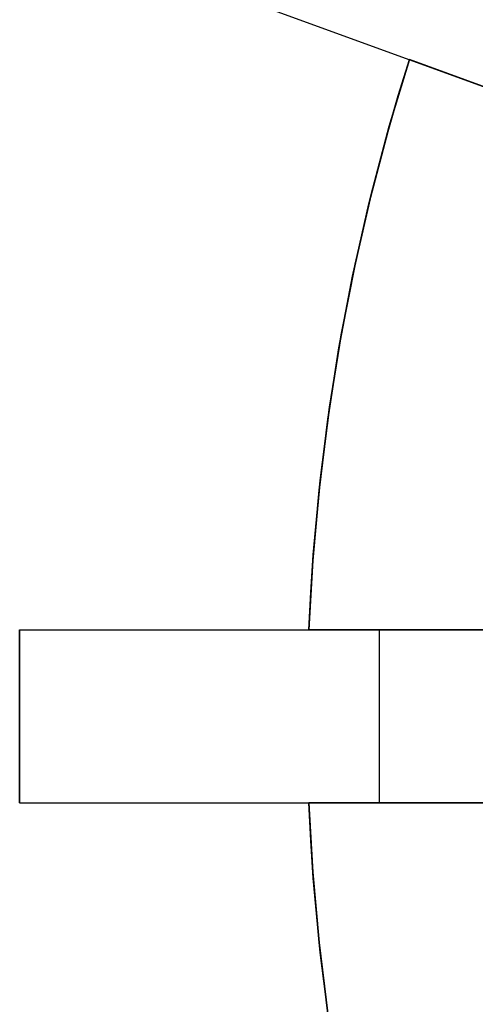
# Model space of a CAD drawing. Header units: millimetres. Extents: x 560 to 900, y 2299 to 2636.
# Tile 13 of 44: x 560 to 592, y 2448 to 2516. Entities that reach past the tile are written whole.
import ezdxf

# ---------------------------------------------------------------- set-up
doc = ezdxf.new("R2010")
doc.units = ezdxf.units.MM

msp = doc.modelspace()

# ---------------------------------------------------------------- linework, layer by layer
at = {"extrusion": (0.34202, 0.939693, 9.03072e-15)}
msp.add_lwpolyline([(328.081, 86.995), (328.066, 87.849), (328.022, 88.701), (327.95, 89.552), (327.848, 90.399), (327.717, 91.243), (327.558, 92.081), (327.37, 92.914), (327.154, 93.74), (326.909, 94.558), (326.637, 95.367), (326.338, 96.166), (326.011, 96.955), (325.658, 97.732), (325.278, 98.497), (324.872, 99.248), (324.441, 99.985), (323.985, 100.706), (323.505, 101.412), (323.001, 102.101), (322.474, 102.772), (321.924, 103.425), (321.352, 104.059), (320.758, 104.673), (320.145, 105.266), (319.511, 105.838), (318.858, 106.388), (318.187, 106.915), (317.498, 107.419), (316.792, 107.9), (316.07, 108.355), (315.334, 108.787), (314.582, 109.192), (313.818, 109.572), (313.041, 109.925), (312.252, 110.252), (311.453, 110.552), (310.644, 110.824), (309.826, 111.068), (309, 111.284), (308.167, 111.472), (307.329, 111.631), (306.485, 111.762), (305.637, 111.864), (304.787, 111.937), (303.934, 111.98), (303.081, 111.995)], dxfattribs=at)
at = {"extrusion": (0.34202, 0.939693, -2.1848e-14)}
msp.add_lwpolyline([(303.081, -188.005), (303.934, -187.99), (304.787, -187.947), (305.637, -187.874), (306.485, -187.772), (307.329, -187.641), (308.167, -187.482), (309, -187.294), (309.826, -187.078), (310.644, -186.834), (311.453, -186.562), (312.252, -186.262), (313.041, -185.935), (313.818, -185.582), (314.582, -185.202), (315.334, -184.797), (316.07, -184.365), (316.792, -183.91), (317.498, -183.429), (318.187, -182.925), (318.858, -182.398), (319.511, -181.848), (320.145, -181.276), (320.758, -180.683), (321.352, -180.069), (321.924, -179.435), (322.474, -178.782), (323.001, -178.111), (323.505, -177.422), (323.985, -176.716), (324.441, -175.995), (324.872, -175.258), (325.278, -174.507), (325.658, -173.742), (326.011, -172.965), (326.338, -172.176), (326.637, -171.377), (326.909, -170.568), (327.154, -169.75), (327.37, -168.924), (327.558, -168.091), (327.717, -167.253), (327.848, -166.409), (327.95, -165.562), (328.022, -164.711), (328.066, -163.859), (328.081, -163.005)], dxfattribs=at)
for points in [[(568.2, 2520.361), (615.185, 2503.26)], [(587.107, 2513.48), (586.33, 2510.973), (585.601, 2508.464), (584.284, 2503.449), (583.152, 2498.443), (582.201, 2493.455), (581.427, 2488.495), (580.825, 2483.569), (580.392, 2478.687), (580.12, 2473.856)], [(580.12, 2473.856), (580.392, 2478.687), (580.825, 2483.569), (581.427, 2488.495), (582.201, 2493.455), (583.152, 2498.443), (584.284, 2503.449), (585.601, 2508.464), (586.33, 2510.973), (587.107, 2513.48)], [(587.107, 2513.48), (585.709, 2508.846), (584.447, 2504.111), (583.328, 2499.277), (582.358, 2494.351), (581.546, 2489.338), (580.898, 2484.247), (580.421, 2479.083), (580.248, 2476.477), (580.12, 2473.856)], [(580.12, 2473.856), (580.248, 2476.477), (580.421, 2479.083), (580.898, 2484.247), (581.546, 2489.338), (582.358, 2494.351), (583.328, 2499.277), (584.447, 2504.111), (585.709, 2508.846), (587.107, 2513.48)], [(587.107, 2513.48), (585.709, 2508.846), (584.447, 2504.111), (583.328, 2499.277), (582.358, 2494.351), (581.546, 2489.338), (580.898, 2484.247), (580.421, 2479.083), (580.248, 2476.477), (580.12, 2473.856)], [(587.107, 2513.48), (585.709, 2508.846), (584.447, 2504.111), (583.328, 2499.277), (582.358, 2494.351), (581.546, 2489.338), (580.898, 2484.247), (580.421, 2479.083), (580.248, 2476.477), (580.12, 2473.856)], [(580.12, 2473.856), (580.392, 2478.687), (580.825, 2483.569), (581.427, 2488.495), (582.201, 2493.455), (583.152, 2498.443), (584.284, 2503.449), (585.601, 2508.464), (586.33, 2510.973), (587.107, 2513.48)], [(587.107, 2513.48), (585.709, 2508.846), (584.447, 2504.111), (583.328, 2499.277), (582.358, 2494.351), (581.546, 2489.338), (580.898, 2484.247), (580.421, 2479.083), (580.248, 2476.477), (580.12, 2473.856)], [(587.107, 2513.48), (585.709, 2508.846), (584.447, 2504.111), (583.328, 2499.277), (582.358, 2494.351), (581.546, 2489.338), (580.898, 2484.247), (580.421, 2479.083), (580.248, 2476.477), (580.12, 2473.856)], [(587.107, 2513.48), (605.788, 2506.68)], [(605.788, 2506.68), (587.107, 2513.48)], [(587.107, 2513.48), (605.788, 2506.68)], [(605.788, 2506.68), (587.107, 2513.48)], [(587.107, 2513.48), (605.788, 2506.68)], [(605.788, 2506.68), (587.107, 2513.48)], [(560, 2473.856), (560, 2461.856)], [(560, 2473.856), (560, 2461.856)], [(560, 2461.856), (560, 2473.856)], [(560, 2473.856), (610, 2473.856)], [(580.12, 2473.856), (600, 2473.856)], [(580.12, 2473.856), (600, 2473.856)], [(600, 2473.856), (580.12, 2473.856)], [(600, 2473.856), (580.12, 2473.856)], [(600, 2473.856), (580.12, 2473.856)], [(600, 2473.856), (580.12, 2473.856)], [(585, 2473.856), (585, 2461.856)], [(585, 2473.856), (585, 2461.856)], [(560, 2461.856), (610, 2461.856)], [(587.107, 2422.232), (585.709, 2426.865), (584.447, 2431.601), (583.328, 2436.435), (582.358, 2441.361), (581.546, 2446.373), (580.898, 2451.465), (580.421, 2456.628), (580.248, 2459.235), (580.12, 2461.856)], [(587.107, 2422.232), (585.709, 2426.865), (584.447, 2431.601), (583.328, 2436.435), (582.358, 2441.361), (581.546, 2446.373), (580.898, 2451.465), (580.421, 2456.628), (580.248, 2459.235), (580.12, 2461.856)], [(587.107, 2422.232), (586.33, 2424.739), (585.601, 2427.247), (584.284, 2432.263), (583.152, 2437.269), (582.201, 2442.256), (581.427, 2447.217), (580.825, 2452.142), (580.392, 2457.024), (580.12, 2461.856)], [(587.107, 2422.232), (586.33, 2424.739), (585.601, 2427.247), (584.284, 2432.263), (583.152, 2437.269), (582.201, 2442.256), (581.427, 2447.217), (580.825, 2452.142), (580.392, 2457.024), (580.12, 2461.856)], [(580.12, 2461.856), (580.392, 2457.024), (580.825, 2452.142), (581.427, 2447.217), (582.201, 2442.256), (583.152, 2437.269), (584.284, 2432.263), (585.601, 2427.247), (586.33, 2424.739), (587.107, 2422.232)], [(580.12, 2461.856), (580.392, 2457.024), (580.825, 2452.142), (581.427, 2447.217), (582.201, 2442.256), (583.152, 2437.269), (584.284, 2432.263), (585.601, 2427.247), (586.33, 2424.739), (587.107, 2422.232)], [(600, 2461.856), (580.12, 2461.856)], [(600, 2461.856), (580.12, 2461.856)], [(580.12, 2461.856), (600, 2461.856)], [(580.12, 2461.856), (600, 2461.856)], [(580.12, 2461.856), (600, 2461.856)], [(580.12, 2461.856), (600, 2461.856)], [(587.107, 2422.232), (585.709, 2426.865), (584.447, 2431.601), (583.328, 2436.435), (582.358, 2441.361), (581.546, 2446.373), (580.898, 2451.465), (580.421, 2456.628), (580.248, 2459.235), (580.12, 2461.856)], [(580.12, 2461.856), (580.392, 2457.024), (580.825, 2452.142), (581.427, 2447.217), (582.201, 2442.256), (583.152, 2437.269), (584.284, 2432.263), (585.601, 2427.247), (586.33, 2424.739), (587.107, 2422.232)], [(580.12, 2461.856), (580.392, 2457.024), (580.825, 2452.142), (581.427, 2447.217), (582.201, 2442.256), (583.152, 2437.269), (584.284, 2432.263), (585.601, 2427.247), (586.33, 2424.739), (587.107, 2422.232)]]:
    msp.add_lwpolyline(points)
at = {"extrusion": (1, 0, 0)}
for points in [[(2513.48, -12.005), (2513.48, -0.005)], [(2513.48, 39.995), (2513.48, 51.995)], [(2513.48, -128.005), (2513.48, -116.005)], [(2473.856, -12.005), (2473.856, -0.005)], [(2473.856, 39.995), (2473.856, 51.995)], [(2473.856, -128.005), (2473.856, -116.005)], [(2461.856, -12.005), (2461.856, -0.005)], [(2461.856, 39.995), (2461.856, 51.995)], [(2461.856, -128.005), (2461.856, -116.005)]]:
    msp.add_lwpolyline(points, dxfattribs=at)
at = {"extrusion": (0.34202, 0.939693, 7.41242e-14)}
msp.add_lwpolyline([(283.081, -208.005), (283.092, -207.322), (283.127, -206.64), (283.186, -205.96), (283.267, -205.282), (283.372, -204.607), (283.499, -203.936), (283.649, -203.27), (283.822, -202.609), (284.018, -201.955), (284.236, -201.307), (284.475, -200.668), (284.737, -200.037), (285.019, -199.415), (285.323, -198.804), (285.648, -198.203), (285.992, -197.613), (286.357, -197.036), (286.741, -196.471), (287.145, -195.92), (287.567, -195.383), (288.007, -194.861), (288.464, -194.354), (288.939, -193.863), (289.43, -193.388), (289.937, -192.931), (290.459, -192.491), (290.996, -192.069), (291.547, -191.666), (292.112, -191.281), (292.689, -190.917), (293.279, -190.572), (293.879, -190.247), (294.491, -189.944), (295.113, -189.661), (295.744, -189.399), (296.383, -189.16), (297.03, -188.942), (297.685, -188.747), (298.345, -188.574), (299.012, -188.423), (299.683, -188.296), (300.357, -188.191), (301.035, -188.11), (301.716, -188.052), (302.398, -188.017), (303.081, -188.005)], dxfattribs=at)
at = {"extrusion": (0, 1, 0)}
for points in [[(-585, 111.995), (-584.146, 111.98), (-583.294, 111.937), (-582.443, 111.864), (-581.596, 111.762), (-580.752, 111.631), (-579.914, 111.472), (-579.081, 111.284), (-578.255, 111.068), (-577.437, 110.824), (-576.628, 110.552), (-575.829, 110.252), (-575.04, 109.925), (-574.263, 109.572), (-573.498, 109.192), (-572.747, 108.787), (-572.01, 108.355), (-571.289, 107.9), (-570.583, 107.419), (-569.894, 106.915), (-569.223, 106.388), (-568.57, 105.838), (-567.936, 105.266), (-567.322, 104.673), (-566.729, 104.059), (-566.157, 103.425), (-565.607, 102.772), (-565.08, 102.101), (-564.576, 101.412), (-564.095, 100.706), (-563.64, 99.985), (-563.208, 99.248), (-562.803, 98.497), (-562.423, 97.732), (-562.07, 96.955), (-561.743, 96.166), (-561.443, 95.367), (-561.171, 94.558), (-560.927, 93.74), (-560.711, 92.914), (-560.523, 92.081), (-560.364, 91.243), (-560.233, 90.399), (-560.131, 89.552), (-560.058, 88.701), (-560.015, 87.849), (-560, 86.995)], [(-560, 86.995), (-560, -163.005)], [(-560, -163.005), (-560.015, -163.859), (-560.058, -164.711), (-560.131, -165.562), (-560.233, -166.409), (-560.364, -167.253), (-560.523, -168.091), (-560.711, -168.924), (-560.927, -169.75), (-561.171, -170.568), (-561.443, -171.377), (-561.743, -172.176), (-562.07, -172.965), (-562.423, -173.742), (-562.803, -174.507), (-563.208, -175.258), (-563.64, -175.995), (-564.095, -176.716), (-564.576, -177.422), (-565.08, -178.111), (-565.607, -178.782), (-566.157, -179.435), (-566.729, -180.069), (-567.322, -180.683), (-567.936, -181.276), (-568.57, -181.848), (-569.223, -182.398), (-569.894, -182.925), (-570.583, -183.429), (-571.289, -183.91), (-572.01, -184.365), (-572.747, -184.797), (-573.498, -185.202), (-574.263, -185.582), (-575.04, -185.935), (-575.829, -186.262), (-576.628, -186.562), (-577.437, -186.834), (-578.255, -187.078), (-579.081, -187.294), (-579.914, -187.482), (-580.752, -187.641), (-581.596, -187.772), (-582.443, -187.874), (-583.294, -187.947), (-584.146, -187.99), (-585, -188.005)], [(-605, 131.995), (-604.988, 131.312), (-604.953, 130.63), (-604.895, 129.95), (-604.814, 129.272), (-604.709, 128.597), (-604.582, 127.926), (-604.431, 127.26), (-604.258, 126.599), (-604.063, 125.945), (-603.845, 125.297), (-603.606, 124.658), (-603.344, 124.027), (-603.061, 123.405), (-602.758, 122.794), (-602.433, 122.193), (-602.088, 121.603), (-601.724, 121.026), (-601.339, 120.461), (-600.936, 119.91), (-600.514, 119.373), (-600.074, 118.851), (-599.617, 118.344), (-599.142, 117.853), (-598.651, 117.378), (-598.144, 116.921), (-597.622, 116.481), (-597.085, 116.059), (-596.534, 115.656), (-595.969, 115.271), (-595.392, 114.907), (-594.802, 114.562), (-594.201, 114.237), (-593.59, 113.934), (-592.968, 113.651), (-592.337, 113.389), (-591.698, 113.15), (-591.05, 112.932), (-590.396, 112.737), (-589.735, 112.564), (-589.069, 112.413), (-588.398, 112.286), (-587.723, 112.181), (-587.045, 112.1), (-586.365, 112.042), (-585.683, 112.007), (-585, 111.995)], [(-585, -188.005), (-585.683, -188.017), (-586.365, -188.052), (-587.045, -188.11), (-587.723, -188.191), (-588.398, -188.296), (-589.069, -188.423), (-589.735, -188.574), (-590.396, -188.747), (-591.05, -188.942), (-591.698, -189.16), (-592.337, -189.399), (-592.968, -189.661), (-593.59, -189.944), (-594.201, -190.247), (-594.802, -190.572), (-595.392, -190.917), (-595.969, -191.281), (-596.534, -191.666), (-597.085, -192.069), (-597.622, -192.491), (-598.144, -192.931), (-598.651, -193.388), (-599.142, -193.863), (-599.617, -194.354), (-600.074, -194.861), (-600.514, -195.383), (-600.936, -195.92), (-601.339, -196.471), (-601.724, -197.036), (-602.088, -197.613), (-602.433, -198.203), (-602.758, -198.804), (-603.061, -199.415), (-603.344, -200.037), (-603.606, -200.668), (-603.845, -201.307), (-604.063, -201.955), (-604.258, -202.609), (-604.431, -203.27), (-604.582, -203.936), (-604.709, -204.607), (-604.814, -205.282), (-604.895, -205.96), (-604.953, -206.64), (-604.988, -207.322), (-605, -208.005)], [(-560, 86.995), (-560.015, 87.849), (-560.058, 88.701), (-560.131, 89.552), (-560.233, 90.399), (-560.364, 91.243), (-560.523, 92.081), (-560.711, 92.914), (-560.927, 93.74), (-561.171, 94.558), (-561.443, 95.367), (-561.743, 96.166), (-562.07, 96.955), (-562.423, 97.732), (-562.803, 98.497), (-563.208, 99.248), (-563.64, 99.985), (-564.095, 100.706), (-564.576, 101.412), (-565.08, 102.101), (-565.607, 102.772), (-566.157, 103.425), (-566.729, 104.059), (-567.322, 104.673), (-567.936, 105.266), (-568.57, 105.838), (-569.223, 106.388), (-569.894, 106.915), (-570.583, 107.419), (-571.289, 107.9), (-572.01, 108.355), (-572.747, 108.787), (-573.498, 109.192), (-574.263, 109.572), (-575.04, 109.925), (-575.829, 110.252), (-576.628, 110.552), (-577.437, 110.824), (-578.255, 111.068), (-579.081, 111.284), (-579.914, 111.472), (-580.752, 111.631), (-581.596, 111.762), (-582.443, 111.864), (-583.294, 111.937), (-584.146, 111.98), (-585, 111.995)], [(-560, -163.005), (-560, 86.995)], [(-585, -188.005), (-584.146, -187.99), (-583.294, -187.947), (-582.443, -187.874), (-581.596, -187.772), (-580.752, -187.641), (-579.914, -187.482), (-579.081, -187.294), (-578.255, -187.078), (-577.437, -186.834), (-576.628, -186.562), (-575.829, -186.262), (-575.04, -185.935), (-574.263, -185.582), (-573.498, -185.202), (-572.747, -184.797), (-572.01, -184.365), (-571.289, -183.91), (-570.583, -183.429), (-569.894, -182.925), (-569.223, -182.398), (-568.57, -181.848), (-567.936, -181.276), (-567.322, -180.683), (-566.729, -180.069), (-566.157, -179.435), (-565.607, -178.782), (-565.08, -178.111), (-564.576, -177.422), (-564.095, -176.716), (-563.64, -175.995), (-563.208, -175.258), (-562.803, -174.507), (-562.423, -173.742), (-562.07, -172.965), (-561.743, -172.176), (-561.443, -171.377), (-561.171, -170.568), (-560.927, -169.75), (-560.711, -168.924), (-560.523, -168.091), (-560.364, -167.253), (-560.233, -166.409), (-560.131, -165.562), (-560.058, -164.711), (-560.015, -163.859), (-560, -163.005)], [(-605, 131.995), (-604.988, 131.312), (-604.953, 130.63), (-604.895, 129.95), (-604.814, 129.272), (-604.709, 128.597), (-604.582, 127.926), (-604.431, 127.26), (-604.258, 126.599), (-604.063, 125.945), (-603.845, 125.297), (-603.606, 124.658), (-603.344, 124.027), (-603.061, 123.405), (-602.758, 122.794), (-602.433, 122.193), (-602.088, 121.603), (-601.724, 121.026), (-601.339, 120.461), (-600.936, 119.91), (-600.514, 119.373), (-600.074, 118.851), (-599.617, 118.344), (-599.142, 117.853), (-598.651, 117.378), (-598.144, 116.921), (-597.622, 116.481), (-597.085, 116.059), (-596.534, 115.656), (-595.969, 115.271), (-595.392, 114.907), (-594.802, 114.562), (-594.201, 114.237), (-593.59, 113.934), (-592.968, 113.651), (-592.337, 113.389), (-591.698, 113.15), (-591.05, 112.932), (-590.396, 112.737), (-589.735, 112.564), (-589.069, 112.413), (-588.398, 112.286), (-587.723, 112.181), (-587.045, 112.1), (-586.365, 112.042), (-585.683, 112.007), (-585, 111.995)], [(-585, -188.005), (-585.683, -188.017), (-586.365, -188.052), (-587.045, -188.11), (-587.723, -188.191), (-588.398, -188.296), (-589.069, -188.423), (-589.735, -188.574), (-590.396, -188.747), (-591.05, -188.942), (-591.698, -189.16), (-592.337, -189.399), (-592.968, -189.661), (-593.59, -189.944), (-594.201, -190.247), (-594.802, -190.572), (-595.392, -190.917), (-595.969, -191.281), (-596.534, -191.666), (-597.085, -192.069), (-597.622, -192.491), (-598.144, -192.931), (-598.651, -193.388), (-599.142, -193.863), (-599.617, -194.354), (-600.074, -194.861), (-600.514, -195.383), (-600.936, -195.92), (-601.339, -196.471), (-601.724, -197.036), (-602.088, -197.613), (-602.433, -198.203), (-602.758, -198.804), (-603.061, -199.415), (-603.344, -200.037), (-603.606, -200.668), (-603.845, -201.307), (-604.063, -201.955), (-604.258, -202.609), (-604.431, -203.27), (-604.582, -203.936), (-604.709, -204.607), (-604.814, -205.282), (-604.895, -205.96), (-604.953, -206.64), (-604.988, -207.322), (-605, -208.005)], [(-560, -163.005), (-560, 86.995)], [(-560, 86.995), (-560.015, 87.849), (-560.058, 88.701), (-560.131, 89.552), (-560.233, 90.399), (-560.364, 91.243), (-560.523, 92.081), (-560.711, 92.914), (-560.927, 93.74), (-561.171, 94.558), (-561.443, 95.367), (-561.743, 96.166), (-562.07, 96.955), (-562.423, 97.732), (-562.803, 98.497), (-563.208, 99.248), (-563.64, 99.985), (-564.095, 100.706), (-564.576, 101.412), (-565.08, 102.101), (-565.607, 102.772), (-566.157, 103.425), (-566.729, 104.059), (-567.322, 104.673), (-567.936, 105.266), (-568.57, 105.838), (-569.223, 106.388), (-569.894, 106.915), (-570.583, 107.419), (-571.289, 107.9), (-572.01, 108.355), (-572.747, 108.787), (-573.498, 109.192), (-574.263, 109.572), (-575.04, 109.925), (-575.829, 110.252), (-576.628, 110.552), (-577.437, 110.824), (-578.255, 111.068), (-579.081, 111.284), (-579.914, 111.472), (-580.752, 111.631), (-581.596, 111.762), (-582.443, 111.864), (-583.294, 111.937), (-584.146, 111.98), (-585, 111.995)], [(-585, -188.005), (-584.146, -187.99), (-583.294, -187.947), (-582.443, -187.874), (-581.596, -187.772), (-580.752, -187.641), (-579.914, -187.482), (-579.081, -187.294), (-578.255, -187.078), (-577.437, -186.834), (-576.628, -186.562), (-575.829, -186.262), (-575.04, -185.935), (-574.263, -185.582), (-573.498, -185.202), (-572.747, -184.797), (-572.01, -184.365), (-571.289, -183.91), (-570.583, -183.429), (-569.894, -182.925), (-569.223, -182.398), (-568.57, -181.848), (-567.936, -181.276), (-567.322, -180.683), (-566.729, -180.069), (-566.157, -179.435), (-565.607, -178.782), (-565.08, -178.111), (-564.576, -177.422), (-564.095, -176.716), (-563.64, -175.995), (-563.208, -175.258), (-562.803, -174.507), (-562.423, -173.742), (-562.07, -172.965), (-561.743, -172.176), (-561.443, -171.377), (-561.171, -170.568), (-560.927, -169.75), (-560.711, -168.924), (-560.523, -168.091), (-560.364, -167.253), (-560.233, -166.409), (-560.131, -165.562), (-560.058, -164.711), (-560.015, -163.859), (-560, -163.005)], [(-585, 111.995), (-585.683, 112.007), (-586.365, 112.042), (-587.045, 112.1), (-587.723, 112.181), (-588.398, 112.286), (-589.069, 112.413), (-589.735, 112.564), (-590.396, 112.737), (-591.05, 112.932), (-591.698, 113.15), (-592.337, 113.389), (-592.968, 113.651), (-593.59, 113.934), (-594.201, 114.237), (-594.802, 114.562), (-595.392, 114.907), (-595.969, 115.271), (-596.534, 115.656), (-597.085, 116.059), (-597.622, 116.481), (-598.144, 116.921), (-598.651, 117.378), (-599.142, 117.853), (-599.617, 118.344), (-600.074, 118.851), (-600.514, 119.373), (-600.936, 119.91), (-601.339, 120.461), (-601.724, 121.026), (-602.088, 121.603), (-602.433, 122.193), (-602.758, 122.794), (-603.061, 123.405), (-603.344, 124.027), (-603.606, 124.658), (-603.845, 125.297), (-604.063, 125.945), (-604.258, 126.599), (-604.431, 127.26), (-604.582, 127.926), (-604.709, 128.597), (-604.814, 129.272), (-604.895, 129.95), (-604.953, 130.63), (-604.988, 131.312), (-605, 131.995)], [(-605, -208.005), (-604.988, -207.322), (-604.953, -206.64), (-604.895, -205.96), (-604.814, -205.282), (-604.709, -204.607), (-604.582, -203.936), (-604.431, -203.27), (-604.258, -202.609), (-604.063, -201.955), (-603.845, -201.307), (-603.606, -200.668), (-603.344, -200.037), (-603.061, -199.415), (-602.758, -198.804), (-602.433, -198.203), (-602.088, -197.613), (-601.724, -197.036), (-601.339, -196.471), (-600.936, -195.92), (-600.514, -195.383), (-600.074, -194.861), (-599.617, -194.354), (-599.142, -193.863), (-598.651, -193.388), (-598.144, -192.931), (-597.622, -192.491), (-597.085, -192.069), (-596.534, -191.666), (-595.969, -191.281), (-595.392, -190.917), (-594.802, -190.572), (-594.201, -190.247), (-593.59, -189.944), (-592.968, -189.661), (-592.337, -189.399), (-591.698, -189.16), (-591.05, -188.942), (-590.396, -188.747), (-589.735, -188.574), (-589.069, -188.423), (-588.398, -188.296), (-587.723, -188.191), (-587.045, -188.11), (-586.365, -188.052), (-585.683, -188.017), (-585, -188.005)]]:
    msp.add_lwpolyline(points, dxfattribs=at)

doc.saveas('drawing.dxf')
